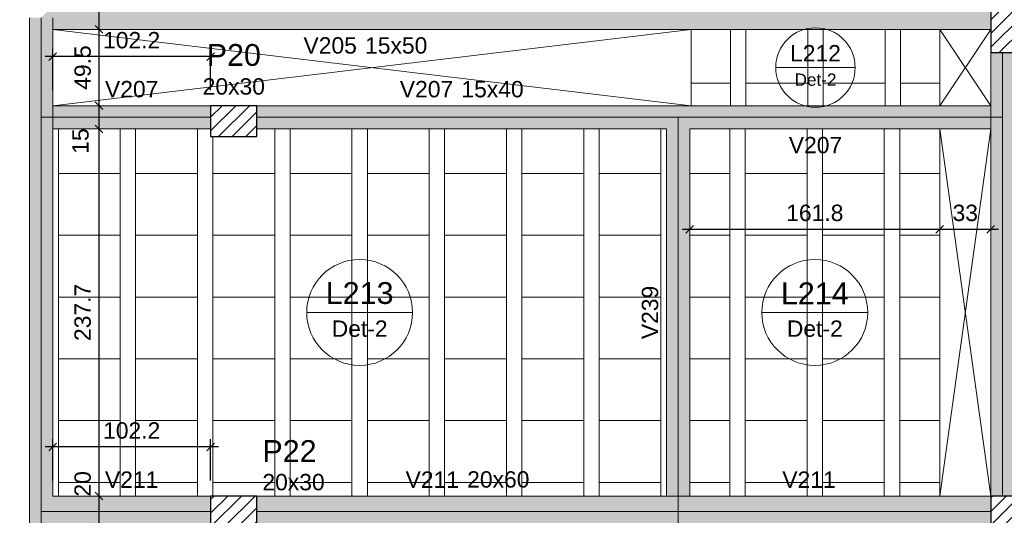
# Model space of a CAD drawing. Header units: millimetres. Extents: x 0 to 119, y 0 to 84.
# Tile 13 of 42: x 10.81 to 23.56, y 60.45 to 66.87. Entities that reach past the tile are written whole.
import ezdxf

# ---------------------------------------------------------------- set-up
doc = ezdxf.new("R2010")
doc.units = ezdxf.units.MM
doc.header["$MEASUREMENT"] = 0
doc.linetypes.add('NULL', pattern=[0])
doc.layers.get('0').update_dxf_attribs({"lineweight": 18})
for name, color, linetype, lineweight in [('FO-Aberturas', 7, 'Continuous', 5), ('FO-Cotas', 5, 'Continuous', 5), ('FO-Eixos', 5, 'Continuous', 5), ('FO-Hachura pilar que passa', 19, 'Continuous', 5), ('FO-Hachura viga', 43, 'Continuous', 5), ('FO-Hachuras das lajes', 1, 'Continuous', 20), ('FO-Pilares', 4, 'Continuous', 30), ('FO-Textos das lajes', 3, 'Continuous', 20), ('FO-Textos das vigas', 7, 'Continuous', 5), ('FO-Textos dos pilares', 7, 'Continuous', 5), ('FO-Vigas', 1, 'Continuous', 20)]:
    doc.layers.add(name, color=color, linetype=linetype, lineweight=lineweight)
doc.styles.add('Arial', font='txt')
doc.dimstyles.new('UM_50.000000', dxfattribs={"dimtxt": 0.18, "dimasz": 0.1, "dimexe": 0.1, "dimexo": 0.2, "dimgap": 0, "dimtad": 1, "dimtih": 1, "dimtoh": 1, "dimdec": 1, "dimlfac": 50, "dimzin": 0, "dimdsep": 46, "dimtxsty": 'Standard', "dimcen": 0.09, "dimdle": 0.1, "dimadec": 1, "dimazin": 2, "dimtfac": 1, "dimtdec": 4, "dimtofl": 0, "dimtmove": 0, "dimatfit": 3, "dimfxl": 1, "dimtolj": 1, "dimarcsym": 0})

# ---------------------------------------------------------------- blocks, each defined once
blk = doc.blocks.new('_Oblique')
at = {"color": 0, "linetype": 'ByBlock', "lineweight": -2}
blk.add_line((-0.5, -0.5), (0.5, 0.5), dxfattribs=at)
blk = doc.blocks.new('*D50')
at = {"layer": 'Defpoints', "color": 0}
for p in [(9.525, 72.749), (10.937, 72.749), (10.937, 57.043)]:
    blk.add_point(p, dxfattribs=at)
at = {"layer": 'FO-Cotas', "color": 0, "lineweight": -2}
for p, q in [((9.525, 56.943), (9.525, 72.849)), ((10.737, 72.749), (9.425, 72.749)), ((10.737, 57.043), (9.425, 57.043))]:
    blk.add_line(p, q, dxfattribs=at)
at = {"layer": 'FO-Cotas', "color": 0, "lineweight": -2, "xscale": 0.1, "yscale": 0.1, "zscale": 0.1}
for p, rotation in [((9.525, 72.749), 90), ((9.525, 57.043), 270)]:
    blk.add_blockref('_Oblique', p, dxfattribs=dict(at, rotation=rotation))
at = {"layer": 'FO-Cotas', "color": 7, "insert": (9.313, 64.896), "char_height": 0.2118, "attachment_point": 5, "rotation": 90, "style": 'Arial'}
blk.add_mtext('\\A1;785.3', dxfattribs=at)
blk = doc.blocks.new('*D54')
at = {"layer": 'Defpoints', "color": 0}
for p in [(8.995, 73.349), (10.937, 73.349), (10.937, 32.496)]:
    blk.add_point(p, dxfattribs=at)
at = {"layer": 'FO-Cotas', "color": 0, "lineweight": -2}
for p, q in [((8.995, 32.396), (8.995, 73.449)), ((10.737, 73.349), (8.895, 73.349)), ((10.737, 32.496), (8.895, 32.496))]:
    blk.add_line(p, q, dxfattribs=at)
at = {"layer": 'FO-Cotas', "color": 0, "lineweight": -2, "xscale": 0.1, "yscale": 0.1, "zscale": 0.1}
for p, rotation in [((8.995, 73.349), 90), ((8.995, 32.496), 270)]:
    blk.add_blockref('_Oblique', p, dxfattribs=dict(at, rotation=rotation))
at = {"layer": 'FO-Cotas', "color": 7, "insert": (8.783, 52.922), "char_height": 0.2118, "attachment_point": 5, "rotation": 90, "style": 'Arial'}
blk.add_mtext('\\A1;2042.7', dxfattribs=at)
blk = doc.blocks.new('*D123')
at = {"layer": 'Defpoints', "color": 0}
for p in [(19.483, 64.156), (22.72, 64.156), (22.72, 64.156)]:
    blk.add_point(p, dxfattribs=at)
at = {"layer": 'FO-Cotas', "color": 0, "lineweight": -2}
blk.add_line((19.383, 64.156), (22.82, 64.156), dxfattribs=at)
at = {"layer": 'FO-Cotas', "color": 0, "lineweight": -2, "xscale": 0.1, "yscale": 0.1, "zscale": 0.1, "rotation": 180}
blk.add_blockref('_Oblique', (19.483, 64.156), dxfattribs=at)
at = {"layer": 'FO-Cotas', "color": 0, "lineweight": -2, "xscale": 0.1, "yscale": 0.1, "zscale": 0.1}
blk.add_blockref('_Oblique', (22.72, 64.156), dxfattribs=at)
at = {"layer": 'FO-Cotas', "color": 7, "insert": (21.102, 64.368), "char_height": 0.2118, "attachment_point": 5, "rotation": 0.0057, "style": 'Arial'}
blk.add_mtext('\\A1;161.8', dxfattribs=at)
blk = doc.blocks.new('*D124')
at = {"layer": 'Defpoints', "color": 0}
for p in [(22.72, 64.156), (23.38, 64.156), (23.38, 64.156)]:
    blk.add_point(p, dxfattribs=at)
at = {"layer": 'FO-Cotas', "color": 0, "lineweight": -2}
blk.add_line((22.62, 64.156), (23.48, 64.156), dxfattribs=at)
at = {"layer": 'FO-Cotas', "color": 0, "lineweight": -2, "xscale": 0.1, "yscale": 0.1, "zscale": 0.1, "rotation": 180}
blk.add_blockref('_Oblique', (22.72, 64.156), dxfattribs=at)
at = {"layer": 'FO-Cotas', "color": 0, "lineweight": -2, "xscale": 0.1, "yscale": 0.1, "zscale": 0.1}
blk.add_blockref('_Oblique', (23.38, 64.156), dxfattribs=at)
at = {"layer": 'FO-Cotas', "color": 7, "insert": (23.05, 64.368), "char_height": 0.2118, "attachment_point": 5, "rotation": 0.0057, "style": 'Arial'}
blk.add_mtext('\\A1;33', dxfattribs=at)
blk = doc.blocks.new('*D167')
at = {"layer": 'Defpoints', "color": 0}
for p in [(11.837, 60.703), (11.837, 60.703), (11.837, 60.303)]:
    blk.add_point(p, dxfattribs=at)
at = {"layer": 'FO-Cotas', "color": 0, "lineweight": -2}
blk.add_line((11.837, 60.203), (11.837, 60.803), dxfattribs=at)
at = {"layer": 'FO-Cotas', "color": 0, "lineweight": -2, "xscale": 0.1, "yscale": 0.1, "zscale": 0.1}
for p, rotation in [((11.837, 60.703), 90), ((11.837, 60.303), 270)]:
    blk.add_blockref('_Oblique', p, dxfattribs=dict(at, rotation=rotation))
at = {"layer": 'FO-Cotas', "color": 7, "insert": (11.625, 60.86), "char_height": 0.2118, "attachment_point": 5, "rotation": 90, "style": 'Arial'}
blk.add_mtext('\\A1;20', dxfattribs=at)
blk = doc.blocks.new('*D168')
at = {"layer": 'Defpoints', "color": 0}
for p in [(11.837, 65.456), (11.837, 65.456), (11.837, 60.703)]:
    blk.add_point(p, dxfattribs=at)
at = {"layer": 'FO-Cotas', "color": 0, "lineweight": -2}
blk.add_line((11.837, 60.603), (11.837, 65.556), dxfattribs=at)
at = {"layer": 'FO-Cotas', "color": 0, "lineweight": -2, "xscale": 0.1, "yscale": 0.1, "zscale": 0.1}
for p, rotation in [((11.837, 65.456), 90), ((11.837, 60.703), 270)]:
    blk.add_blockref('_Oblique', p, dxfattribs=dict(at, rotation=rotation))
at = {"layer": 'FO-Cotas', "color": 7, "insert": (11.625, 63.08), "char_height": 0.2118, "attachment_point": 5, "rotation": 90, "style": 'Arial'}
blk.add_mtext('\\A1;237.7', dxfattribs=at)
blk = doc.blocks.new('*D169')
at = {"layer": 'Defpoints', "color": 0}
for p in [(11.837, 65.756), (11.837, 65.756), (11.837, 65.456)]:
    blk.add_point(p, dxfattribs=at)
at = {"layer": 'FO-Cotas', "color": 0, "lineweight": -2}
blk.add_line((11.837, 65.356), (11.837, 65.856), dxfattribs=at)
at = {"layer": 'FO-Cotas', "color": 0, "lineweight": -2, "xscale": 0.1, "yscale": 0.1, "zscale": 0.1}
for p, rotation in [((11.837, 65.756), 90), ((11.837, 65.456), 270)]:
    blk.add_blockref('_Oblique', p, dxfattribs=dict(at, rotation=rotation))
at = {"layer": 'FO-Cotas', "color": 7, "insert": (11.597, 65.299), "char_height": 0.2118, "attachment_point": 5, "rotation": 90, "style": 'Arial'}
blk.add_mtext('\\A1;15', dxfattribs=at)
blk = doc.blocks.new('*D170')
at = {"layer": 'Defpoints', "color": 0}
for p in [(11.837, 66.746), (11.837, 66.746), (11.837, 65.756)]:
    blk.add_point(p, dxfattribs=at)
at = {"layer": 'FO-Cotas', "color": 0, "lineweight": -2}
blk.add_line((11.837, 65.656), (11.837, 66.846), dxfattribs=at)
at = {"layer": 'FO-Cotas', "color": 0, "lineweight": -2, "xscale": 0.1, "yscale": 0.1, "zscale": 0.1}
for p, rotation in [((11.837, 66.746), 90), ((11.837, 65.756), 270)]:
    blk.add_blockref('_Oblique', p, dxfattribs=dict(at, rotation=rotation))
at = {"layer": 'FO-Cotas', "color": 7, "insert": (11.625, 66.251), "char_height": 0.2118, "attachment_point": 5, "rotation": 90, "style": 'Arial'}
blk.add_mtext('\\A1;49.5', dxfattribs=at)
blk = doc.blocks.new('*D171')
at = {"layer": 'Defpoints', "color": 0}
for p in [(11.837, 67.046), (11.837, 67.046), (11.837, 66.746)]:
    blk.add_point(p, dxfattribs=at)
at = {"layer": 'FO-Cotas', "color": 0, "lineweight": -2}
blk.add_line((11.837, 66.646), (11.837, 67.146), dxfattribs=at)
at = {"layer": 'FO-Cotas', "color": 0, "lineweight": -2, "xscale": 0.1, "yscale": 0.1, "zscale": 0.1}
for p, rotation in [((11.837, 67.046), 90), ((11.837, 66.746), 270)]:
    blk.add_blockref('_Oblique', p, dxfattribs=dict(at, rotation=rotation))
at = {"layer": 'FO-Cotas', "color": 7, "insert": (11.625, 67.203), "char_height": 0.2118, "attachment_point": 5, "rotation": 90, "style": 'Arial'}
blk.add_mtext('\\A1;15', dxfattribs=at)
blk = doc.blocks.new('*D239')
at = {"layer": 'Defpoints', "color": 0}
for p in [(11.237, 66.392), (11.237, 65.756), (13.281, 65.756)]:
    blk.add_point(p, dxfattribs=at)
at = {"layer": 'FO-Cotas', "color": 0, "lineweight": -2}
for p, q in [((11.237, 65.956), (11.237, 66.492)), ((13.281, 65.956), (13.281, 66.492)), ((13.381, 66.392), (11.137, 66.392))]:
    blk.add_line(p, q, dxfattribs=at)
at = {"layer": 'FO-Cotas', "color": 0, "lineweight": -2, "xscale": 0.1, "yscale": 0.1, "zscale": 0.1, "rotation": 180}
blk.add_blockref('_Oblique', (11.237, 66.392), dxfattribs=at)
at = {"layer": 'FO-Cotas', "color": 0, "lineweight": -2, "xscale": 0.1, "yscale": 0.1, "zscale": 0.1}
blk.add_blockref('_Oblique', (13.281, 66.392), dxfattribs=at)
at = {"layer": 'FO-Cotas', "color": 7, "insert": (12.259, 66.604), "char_height": 0.2118, "attachment_point": 5, "rotation": 0.0057, "style": 'Arial'}
blk.add_mtext('\\A1;102.2', dxfattribs=at)
blk = doc.blocks.new('*D240')
at = {"layer": 'Defpoints', "color": 0}
for p in [(11.237, 61.338), (11.237, 60.703), (13.281, 60.703)]:
    blk.add_point(p, dxfattribs=at)
at = {"layer": 'FO-Cotas', "color": 0, "lineweight": -2}
for p, q in [((11.237, 60.903), (11.237, 61.438)), ((13.281, 60.903), (13.281, 61.438)), ((13.381, 61.338), (11.137, 61.338))]:
    blk.add_line(p, q, dxfattribs=at)
at = {"layer": 'FO-Cotas', "color": 0, "lineweight": -2, "xscale": 0.1, "yscale": 0.1, "zscale": 0.1, "rotation": 180}
blk.add_blockref('_Oblique', (11.237, 61.338), dxfattribs=at)
at = {"layer": 'FO-Cotas', "color": 0, "lineweight": -2, "xscale": 0.1, "yscale": 0.1, "zscale": 0.1}
blk.add_blockref('_Oblique', (13.281, 61.338), dxfattribs=at)
at = {"layer": 'FO-Cotas', "color": 7, "insert": (12.259, 61.55), "char_height": 0.2118, "attachment_point": 5, "rotation": 0.0057, "style": 'Arial'}
blk.add_mtext('\\A1;102.2', dxfattribs=at)

msp = doc.modelspace()

# ---------------------------------------------------------------- hatches: boundary and pattern name
at = {"layer": 'FO-Hachura pilar que passa', "linetype": 'Continuous'}
h = msp.add_hatch(dxfattribs=at)
h.set_pattern_fill('ANSI31', color=19, style=0)
h.paths.add_polyline_path([(23.38, 66.4457), (23.58, 66.4457), (23.78, 66.4457), (23.78, 66.7457), (23.78, 67.0457), (23.58, 67.0457), (23.38, 67.0457), (23.38, 66.7457)])
h = msp.add_hatch(dxfattribs=at)
h.set_pattern_fill('ANSI31', color=19, style=0)
h.paths.add_polyline_path([(13.8806, 65.3563), (13.8806, 65.5563), (13.8806, 65.7563), (13.5806, 65.7563), (13.2806, 65.7563), (13.2806, 65.5563), (13.2806, 65.3563), (13.5806, 65.3563)])
h = msp.add_hatch(dxfattribs=at)
h.set_pattern_fill('ANSI31', color=19, style=0)
h.paths.add_polyline_path([(13.8806, 60.3027), (13.8806, 60.5027), (13.8806, 60.7027), (13.5806, 60.7027), (13.2806, 60.7027), (13.2806, 60.5027), (13.2806, 60.3027), (13.5806, 60.3027)])
h = msp.add_hatch(dxfattribs=at)
h.set_pattern_fill('ANSI31', color=19, style=0)
h.paths.add_polyline_path([(24.08, 60.3027), (24.08, 60.5027), (24.08, 60.7027), (23.73, 60.7027), (23.38, 60.7027), (23.38, 60.5027), (23.38, 60.3027), (23.73, 60.3027)])
at = {"layer": 'FO-Hachura viga', "linetype": 'Continuous'}
for points in [[(19.3336, 67.0455), (19.3336, 67.0455), (11.2366, 67.0455), (11.0866, 66.8957), (11.2366, 66.7457), (19.3336, 66.7457), (19.3336, 67.0455)], [(19.5016, 67.0455), (19.5016, 67.0455), (19.3336, 67.0455), (19.3336, 66.7457), (19.5016, 66.7457), (19.5016, 67.0455)], [(22.7202, 67.0457), (22.7202, 67.0457), (19.5016, 67.0457), (19.5016, 66.7457), (22.7202, 66.7457), (22.7202, 67.0457)], [(23.3802, 67.0457), (23.3802, 67.0457), (22.7202, 67.0457), (22.7202, 66.7457), (23.3802, 66.7457), (23.3802, 67.0457)], [(11.2366, 66.8957), (11.2366, 66.8957), (10.9366, 66.8957), (10.9366, 65.6063), (11.2366, 65.6063), (11.2366, 66.8957)], [(23.6802, 66.4457), (23.6802, 66.4457), (23.3802, 66.4457), (23.3802, 65.6063), (23.6802, 65.6063), (23.6802, 66.4457)], [(13.2806, 65.7563), (13.2806, 65.7563), (11.2366, 65.7563), (11.0866, 65.6063), (11.2366, 65.4563), (13.2806, 65.4563), (13.2806, 65.7563)], [(19.3336, 65.6063), (19.3336, 65.6063), (19.3336, 65.7563), (13.8806, 65.7563), (13.8806, 65.4563), (19.1836, 65.4563), (19.3336, 65.6063)], [(19.5016, 65.7561), (19.5016, 65.7561), (19.3336, 65.7561), (19.3336, 65.6063), (19.4836, 65.4563), (19.5016, 65.4563), (19.5016, 65.7561)], [(22.7202, 65.7563), (22.7202, 65.7563), (19.5016, 65.7563), (19.5016, 65.4563), (22.7202, 65.4563), (22.7202, 65.7563)], [(23.5302, 65.6063), (23.5302, 65.6063), (23.3802, 65.7563), (22.7202, 65.7563), (22.7202, 65.4563), (23.3802, 65.4563), (23.5302, 65.6063)], [(11.2366, 60.7025), (11.2366, 60.7025), (11.2366, 65.6063), (10.9366, 65.6063), (10.9366, 60.5025), (11.0866, 60.5025), (11.2366, 60.7025)], [(19.4836, 60.7025), (19.4836, 60.7025), (19.4836, 65.4563), (19.3336, 65.6063), (19.1836, 65.4563), (19.1836, 60.7025), (19.3336, 60.5025), (19.4836, 60.7025)], [(23.68, 65.6063), (23.68, 65.6063), (23.3802, 65.6063), (23.3802, 60.7025), (23.68, 60.7025), (23.68, 65.6063)], [(13.2806, 60.7025), (13.2806, 60.7025), (11.2366, 60.7025), (11.0866, 60.5025), (11.2366, 60.3025), (13.2806, 60.3025), (13.2806, 60.7025)], [(19.3336, 60.7025), (19.3336, 60.7025), (13.8806, 60.7025), (13.8806, 60.3027), (19.3336, 60.3027), (19.3336, 60.7025)], [(22.7202, 60.7025), (22.7202, 60.7025), (19.3336, 60.7025), (19.3336, 60.3025), (22.7202, 60.3025), (22.7202, 60.7025)], [(23.3802, 60.7025), (23.3802, 60.7025), (22.7202, 60.7025), (22.7202, 60.3025), (23.3802, 60.3025), (23.3802, 60.7025)], [(11.2366, 60.3025), (11.2366, 60.3025), (11.0866, 60.5025), (10.9366, 60.5025), (10.9366, 58.1383), (11.2366, 58.1383), (11.2366, 60.3025)], [(19.4834, 60.3025), (19.4834, 60.3025), (19.3336, 60.5025), (19.1836, 60.3027), (19.1836, 58.2883), (19.3336, 58.1383), (19.4834, 58.1383), (19.4834, 60.3025)]]:
    msp.add_hatch(color=43, dxfattribs=at).paths.add_polyline_path(points)

# ---------------------------------------------------------------- linework, layer by layer
at = {"layer": 'FO-Aberturas'}
for p, q in [((19.502, 65.7565), (11.237, 66.7455)), ((19.502, 66.7455), (11.237, 65.7565)), ((23.38, 66.7455), (22.72, 65.7565)), ((22.72, 66.7455), (23.38, 65.7565)), ((22.72, 60.7025), (23.38, 65.4565)), ((23.38, 60.7025), (22.72, 65.4565))]:
    msp.add_line(p, q, dxfattribs=at)
at = {"layer": 'FO-Eixos'}
for p, q in [((11.0866, 65.6063), (11.0866, 66.8957)), ((23.53, 65.6063), (23.53, 66.4457)), ((11.0866, 60.5027), (11.0866, 65.6063)), ((11.0866, 65.6063), (13.2806, 65.6063)), ((13.8806, 65.6063), (19.3334, 65.6063)), ((19.3334, 65.6063), (19.5016, 65.6063)), ((19.3334, 60.5027), (19.3334, 65.6063)), ((19.5016, 65.6063), (22.72, 65.6063)), ((22.72, 65.6063), (23.53, 65.6063)), ((23.53, 60.7027), (23.53, 65.6063)), ((11.0866, 58.1385), (11.0866, 60.5027)), ((11.0866, 60.5027), (13.2806, 60.5027)), ((13.8806, 60.5027), (19.3334, 60.5027)), ((19.3334, 60.5027), (22.72, 60.5027)), ((19.3334, 58.1385), (19.3334, 60.5027)), ((22.72, 60.5027), (23.38, 60.5027))]:
    msp.add_line(p, q, dxfattribs=at)
for points in [[(19.502, 66.0505), (20.011, 66.0505), (20.011, 66.7455)], [(19.502, 66.0505), (20.011, 66.0505), (20.011, 66.7455)], [(20.211, 66.7455), (20.211, 66.0505), (21.011, 66.0505), (21.011, 66.7455)], [(20.211, 66.7455), (20.211, 66.0505), (21.011, 66.0505), (21.011, 66.7455)], [(21.211, 66.7455), (21.211, 66.0505), (22.011, 66.0505), (22.011, 66.7455)], [(21.211, 66.7455), (21.211, 66.0505), (22.011, 66.0505), (22.011, 66.7455)], [(22.211, 66.7455), (22.211, 66.0505), (22.72, 66.0505)], [(22.211, 66.7455), (22.211, 66.0505), (22.72, 66.0505)], [(11.31, 65.4565), (11.31, 64.8795), (12.11, 64.8795), (12.11, 65.4565)], [(12.31, 65.4565), (12.31, 64.8795), (13.11, 64.8795), (13.11, 65.4565)], [(13.31, 65.3565), (13.31, 64.8795), (14.11, 64.8795), (14.11, 65.4565)], [(14.31, 65.4565), (14.31, 64.8795), (15.11, 64.8795), (15.11, 65.4565)], [(15.31, 65.4565), (15.31, 64.8795), (16.11, 64.8795), (16.11, 65.4565)], [(16.31, 65.4565), (16.31, 64.8795), (17.11, 64.8795), (17.11, 65.4565)], [(17.31, 65.4565), (17.31, 64.8795), (18.11, 64.8795), (18.11, 65.4565)], [(18.31, 65.4565), (18.31, 64.8795), (19.11, 64.8795), (19.11, 65.4565)], [(19.483, 64.8795), (20.002, 64.8795), (20.002, 65.4565)], [(20.202, 65.4565), (20.202, 64.8795), (21.002, 64.8795), (21.002, 65.4565)], [(21.202, 65.4565), (21.202, 64.8795), (22.002, 64.8795), (22.002, 65.4565)], [(22.202, 65.4565), (22.202, 64.8795), (22.72, 64.8795)], [(19.483, 64.0795), (20.002, 64.0795), (20.002, 64.8795), (19.483, 64.8795)], [(22.72, 64.8795), (22.202, 64.8795), (22.202, 64.0795), (22.72, 64.0795)], [(19.483, 63.2795), (20.002, 63.2795), (20.002, 64.0795), (19.483, 64.0795)], [(22.72, 64.0795), (22.202, 64.0795), (22.202, 63.2795), (22.72, 63.2795)], [(19.483, 62.4795), (20.002, 62.4795), (20.002, 63.2795), (19.483, 63.2795)], [(22.72, 63.2795), (22.202, 63.2795), (22.202, 62.4795), (22.72, 62.4795)], [(19.483, 61.6795), (20.002, 61.6795), (20.002, 62.4795), (19.483, 62.4795)], [(22.72, 62.4795), (22.202, 62.4795), (22.202, 61.6795), (22.72, 61.6795)], [(19.483, 60.8795), (20.002, 60.8795), (20.002, 61.6795), (19.483, 61.6795)], [(22.72, 61.6795), (22.202, 61.6795), (22.202, 60.8795), (22.72, 60.8795)]]:
    msp.add_lwpolyline(points, dxfattribs=at)
for points in [[(12.11, 64.0795), (12.11, 64.8795), (11.31, 64.8795), (11.31, 64.0795), (12.11, 64.0795)], [(13.11, 64.0795), (13.11, 64.8795), (12.31, 64.8795), (12.31, 64.0795), (13.11, 64.0795)], [(14.11, 64.0795), (14.11, 64.8795), (13.31, 64.8795), (13.31, 64.0795), (14.11, 64.0795)], [(15.11, 64.0795), (15.11, 64.8795), (14.31, 64.8795), (14.31, 64.0795), (15.11, 64.0795)], [(16.11, 64.0795), (16.11, 64.8795), (15.31, 64.8795), (15.31, 64.0795), (16.11, 64.0795)], [(17.11, 64.0795), (17.11, 64.8795), (16.31, 64.8795), (16.31, 64.0795), (17.11, 64.0795)], [(18.11, 64.0795), (18.11, 64.8795), (17.31, 64.8795), (17.31, 64.0795), (18.11, 64.0795)], [(19.11, 64.0795), (19.11, 64.8795), (18.31, 64.8795), (18.31, 64.0795), (19.11, 64.0795)], [(21.002, 64.0795), (21.002, 64.8795), (20.202, 64.8795), (20.202, 64.0795), (21.002, 64.0795)], [(22.002, 64.0795), (22.002, 64.8795), (21.202, 64.8795), (21.202, 64.0795), (22.002, 64.0795)], [(12.11, 63.2795), (12.11, 64.0795), (11.31, 64.0795), (11.31, 63.2795), (12.11, 63.2795)], [(13.11, 63.2795), (13.11, 64.0795), (12.31, 64.0795), (12.31, 63.2795), (13.11, 63.2795)], [(14.11, 63.2795), (14.11, 64.0795), (13.31, 64.0795), (13.31, 63.2795), (14.11, 63.2795)], [(15.11, 63.2795), (15.11, 64.0795), (14.31, 64.0795), (14.31, 63.2795), (15.11, 63.2795)], [(16.11, 63.2795), (16.11, 64.0795), (15.31, 64.0795), (15.31, 63.2795), (16.11, 63.2795)], [(17.11, 63.2795), (17.11, 64.0795), (16.31, 64.0795), (16.31, 63.2795), (17.11, 63.2795)], [(18.11, 63.2795), (18.11, 64.0795), (17.31, 64.0795), (17.31, 63.2795), (18.11, 63.2795)], [(19.11, 63.2795), (19.11, 64.0795), (18.31, 64.0795), (18.31, 63.2795), (19.11, 63.2795)], [(21.002, 63.2795), (21.002, 64.0795), (20.202, 64.0795), (20.202, 63.2795), (21.002, 63.2795)], [(22.002, 63.2795), (22.002, 64.0795), (21.202, 64.0795), (21.202, 63.2795), (22.002, 63.2795)], [(12.11, 62.4795), (12.11, 63.2795), (11.31, 63.2795), (11.31, 62.4795), (12.11, 62.4795)], [(13.11, 62.4795), (13.11, 63.2795), (12.31, 63.2795), (12.31, 62.4795), (13.11, 62.4795)], [(14.11, 62.4795), (14.11, 63.2795), (13.31, 63.2795), (13.31, 62.4795), (14.11, 62.4795)], [(15.11, 62.4795), (15.11, 63.2795), (14.31, 63.2795), (14.31, 62.4795), (15.11, 62.4795)], [(16.11, 62.4795), (16.11, 63.2795), (15.31, 63.2795), (15.31, 62.4795), (16.11, 62.4795)], [(17.11, 62.4795), (17.11, 63.2795), (16.31, 63.2795), (16.31, 62.4795), (17.11, 62.4795)], [(18.11, 62.4795), (18.11, 63.2795), (17.31, 63.2795), (17.31, 62.4795), (18.11, 62.4795)], [(19.11, 62.4795), (19.11, 63.2795), (18.31, 63.2795), (18.31, 62.4795), (19.11, 62.4795)], [(21.002, 62.4795), (21.002, 63.2795), (20.202, 63.2795), (20.202, 62.4795), (21.002, 62.4795)], [(22.002, 62.4795), (22.002, 63.2795), (21.202, 63.2795), (21.202, 62.4795), (22.002, 62.4795)], [(12.11, 61.6795), (12.11, 62.4795), (11.31, 62.4795), (11.31, 61.6795), (12.11, 61.6795)], [(13.11, 61.6795), (13.11, 62.4795), (12.31, 62.4795), (12.31, 61.6795), (13.11, 61.6795)], [(14.11, 61.6795), (14.11, 62.4795), (13.31, 62.4795), (13.31, 61.6795), (14.11, 61.6795)], [(15.11, 61.6795), (15.11, 62.4795), (14.31, 62.4795), (14.31, 61.6795), (15.11, 61.6795)], [(16.11, 61.6795), (16.11, 62.4795), (15.31, 62.4795), (15.31, 61.6795), (16.11, 61.6795)], [(17.11, 61.6795), (17.11, 62.4795), (16.31, 62.4795), (16.31, 61.6795), (17.11, 61.6795)], [(18.11, 61.6795), (18.11, 62.4795), (17.31, 62.4795), (17.31, 61.6795), (18.11, 61.6795)], [(19.11, 61.6795), (19.11, 62.4795), (18.31, 62.4795), (18.31, 61.6795), (19.11, 61.6795)], [(21.002, 61.6795), (21.002, 62.4795), (20.202, 62.4795), (20.202, 61.6795), (21.002, 61.6795)], [(22.002, 61.6795), (22.002, 62.4795), (21.202, 62.4795), (21.202, 61.6795), (22.002, 61.6795)], [(12.11, 60.8795), (12.11, 61.6795), (11.31, 61.6795), (11.31, 60.8795), (12.11, 60.8795)], [(13.11, 60.8795), (13.11, 61.6795), (12.31, 61.6795), (12.31, 60.8795), (13.11, 60.8795)], [(14.11, 60.8795), (14.11, 61.6795), (13.31, 61.6795), (13.31, 60.8795), (14.11, 60.8795)], [(15.11, 60.8795), (15.11, 61.6795), (14.31, 61.6795), (14.31, 60.8795), (15.11, 60.8795)], [(16.11, 60.8795), (16.11, 61.6795), (15.31, 61.6795), (15.31, 60.8795), (16.11, 60.8795)], [(17.11, 60.8795), (17.11, 61.6795), (16.31, 61.6795), (16.31, 60.8795), (17.11, 60.8795)], [(18.11, 60.8795), (18.11, 61.6795), (17.31, 61.6795), (17.31, 60.8795), (18.11, 60.8795)], [(19.11, 60.8795), (19.11, 61.6795), (18.31, 61.6795), (18.31, 60.8795), (19.11, 60.8795)], [(21.002, 60.8795), (21.002, 61.6795), (20.202, 61.6795), (20.202, 60.8795), (21.002, 60.8795)], [(22.002, 60.8795), (22.002, 61.6795), (21.202, 61.6795), (21.202, 60.8795), (22.002, 60.8795)]]:
    msp.add_lwpolyline(points, close=True, dxfattribs=at)
at = {"layer": 'FO-Hachuras das lajes'}
for p, q in [((20.011, 65.7565), (20.011, 66.7455)), ((20.011, 65.7565), (20.011, 66.7455)), ((20.211, 65.7565), (20.211, 66.7455)), ((20.211, 65.7565), (20.211, 66.7455)), ((21.011, 65.7565), (21.011, 66.7455)), ((21.011, 65.7565), (21.011, 66.7455)), ((21.211, 65.7565), (21.211, 66.7455)), ((21.211, 65.7565), (21.211, 66.7455)), ((22.011, 65.7565), (22.011, 66.7455)), ((22.011, 65.7565), (22.011, 66.7455)), ((22.211, 65.7565), (22.211, 66.7455)), ((22.211, 65.7565), (22.211, 66.7455)), ((11.31, 65.3565), (11.31, 65.4565)), ((12.11, 65.3565), (12.11, 65.4565)), ((12.31, 65.3565), (12.31, 65.4565)), ((13.11, 65.3565), (13.11, 65.4565)), ((14.11, 65.3565), (14.11, 65.4565)), ((14.31, 65.3565), (14.31, 65.4565)), ((15.11, 65.3565), (15.11, 65.4565)), ((15.31, 65.3565), (15.31, 65.4565)), ((16.11, 65.3565), (16.11, 65.4565)), ((16.31, 65.3565), (16.31, 65.4565)), ((17.11, 65.3565), (17.11, 65.4565)), ((17.31, 65.3565), (17.31, 65.4565)), ((18.11, 65.3565), (18.11, 65.4565)), ((18.31, 65.3565), (18.31, 65.4565)), ((19.11, 65.3565), (19.11, 65.4565)), ((20.002, 60.7025), (20.002, 65.4565)), ((20.202, 60.7025), (20.202, 65.4565)), ((21.002, 60.7025), (21.002, 65.4565)), ((21.202, 60.7025), (21.202, 65.4565)), ((22.002, 60.7025), (22.002, 65.4565)), ((22.202, 60.7025), (22.202, 65.4565)), ((11.31, 60.7025), (11.31, 65.3565)), ((12.11, 60.7025), (12.11, 65.3565)), ((12.31, 60.7025), (12.31, 65.3565)), ((13.11, 60.7025), (13.11, 65.3565)), ((13.31, 60.7025), (13.31, 65.3565)), ((14.11, 60.7025), (14.11, 65.3565)), ((14.31, 60.7025), (14.31, 65.3565)), ((15.11, 60.7025), (15.11, 65.3565)), ((15.31, 60.7025), (15.31, 65.3565)), ((16.11, 60.7025), (16.11, 65.3565)), ((16.31, 60.7025), (16.31, 65.3565)), ((17.11, 60.7025), (17.11, 65.3565)), ((17.31, 60.7025), (17.31, 65.3565)), ((18.11, 60.7025), (18.11, 65.3565)), ((18.31, 60.7025), (18.31, 65.3565)), ((19.11, 60.7025), (19.11, 65.3565))]:
    msp.add_line(p, q, dxfattribs=at)
at = {"layer": 'FO-Pilares'}
for points in [[(23.38, 66.4457), (23.58, 66.4457), (23.78, 66.4457), (23.78, 66.7457), (23.78, 67.0457), (23.58, 67.0457), (23.38, 67.0457), (23.38, 66.7457), (23.38, 66.4457)], [(13.8806, 65.3563), (13.8806, 65.5563), (13.8806, 65.7563), (13.5806, 65.7563), (13.2806, 65.7563), (13.2806, 65.5563), (13.2806, 65.3563), (13.5806, 65.3563), (13.8806, 65.3563)], [(13.8806, 60.3027), (13.8806, 60.5027), (13.8806, 60.7027), (13.5806, 60.7027), (13.2806, 60.7027), (13.2806, 60.5027), (13.2806, 60.3027), (13.5806, 60.3027), (13.8806, 60.3027)], [(24.08, 60.3027), (24.08, 60.5027), (24.08, 60.7027), (23.73, 60.7027), (23.38, 60.7027), (23.38, 60.5027), (23.38, 60.3027), (23.73, 60.3027), (24.08, 60.3027)]]:
    msp.add_lwpolyline(points, close=True, dxfattribs=at)
at = {"layer": 'FO-Textos das lajes'}
for p, q in [((20.5968, 66.251), (21.6249, 66.251)), ((14.5246, 63.0795), (15.8954, 63.0795)), ((20.4163, 63.0795), (21.7871, 63.0795))]:
    msp.add_line(p, q, dxfattribs=at)
for centre, radius in [((21.1108, 66.251), 0.5141), ((15.21, 63.0795), 0.6854), ((21.1017, 63.0795), 0.6854)]:
    msp.add_circle(centre, radius, dxfattribs=at)
at = {"layer": 'FO-Vigas'}
for p, q in [((10.9366, 65.6063), (10.9366, 66.8957)), ((11.2366, 65.6063), (11.2366, 66.8957)), ((11.2366, 66.7457), (19.3334, 66.7457)), ((19.3334, 66.7457), (19.5016, 66.7457)), ((19.5016, 65.7563), (19.5016, 66.7457)), ((19.5016, 66.7457), (22.72, 66.7457)), ((22.72, 65.7563), (22.72, 66.7457)), ((22.72, 66.7457), (23.38, 66.7457)), ((23.38, 65.6063), (23.38, 66.4457)), ((11.2366, 65.7563), (13.2806, 65.7563)), ((13.8806, 65.7563), (19.3334, 65.7563)), ((19.3334, 65.7563), (19.5016, 65.7563)), ((19.5016, 65.7563), (22.72, 65.7563)), ((22.72, 65.7563), (23.38, 65.7563)), ((10.9366, 60.5027), (10.9366, 65.6063)), ((11.2366, 60.7027), (11.2366, 65.6063)), ((23.38, 60.7027), (23.38, 65.6063)), ((11.2366, 65.4563), (13.2806, 65.4563)), ((13.8806, 65.4563), (19.1834, 65.4563)), ((19.1834, 60.7027), (19.1834, 65.4563)), ((19.4834, 65.4563), (19.5016, 65.4563)), ((19.4834, 60.7027), (19.4834, 65.4563)), ((19.5016, 65.4563), (22.72, 65.4563)), ((22.72, 60.7027), (22.72, 65.4563)), ((22.72, 65.4563), (23.38, 65.4563)), ((11.2366, 60.7027), (13.2806, 60.7027)), ((13.8806, 60.7027), (19.3334, 60.7027)), ((19.3334, 60.7027), (22.72, 60.7027)), ((22.72, 60.7027), (23.38, 60.7027)), ((10.9366, 58.1385), (10.9366, 60.5027))]:
    msp.add_line(p, q, dxfattribs=at)

# ---------------------------------------------------------------- texts
at = {"layer": 'FO-Textos das lajes', "linetype": 'NULL', "attachment_point": 8, "line_spacing_factor": 0.798, "style": 'Arial'}
for s, insert, char_height, width in [('L212', (21.111, 66.3304), 0.2118, 1.290273), ('Det-2', (21.111, 66.0129), 0.15885, 1.075937), ('L213', (15.21, 63.1857), 0.2824, 1.735195), ('L214', (21.102, 63.1857), 0.2824, 1.735195), ('Det-2', (15.21, 62.7614), 0.2118, 1.418281), ('Det-2', (21.102, 62.7614), 0.2118, 1.418281)]:
    msp.add_mtext(s, dxfattribs=dict(at, insert=insert, char_height=char_height, width=width))
at = {"layer": 'FO-Textos das vigas', "linetype": 'NULL', "char_height": 0.2118, "line_spacing_factor": 0.798, "style": 'Arial'}
for s, insert, width, attachment_point in [('V205', (15.174, 66.4284), 1.354561, 9), ('15x50', (15.28, 66.4284), 1.580273, 7), ('V207', (12.259, 65.8624), 1.354561, 8), ('V207', (16.421, 65.8624), 1.354561, 9), ('15x40', (16.527, 65.8624), 1.580273, 7), ('V207', (21.111, 65.1384), 1.354561, 8), ('V211', (12.259, 60.8084), 1.354561, 8), ('V211', (16.496, 60.8084), 1.354561, 9), ('20x60', (16.602, 60.8084), 1.580273, 7), ('V211', (21.027, 60.8084), 1.354561, 8)]:
    msp.add_mtext(s, dxfattribs=dict(at, insert=insert, width=width, attachment_point=attachment_point))
at = {"layer": 'FO-Textos das vigas', "linetype": 'NULL', "insert": (19.0771, 63.0795), "char_height": 0.2118, "width": 1.354561, "attachment_point": 8, "rotation": 90.00021, "line_spacing_factor": 0.798, "style": 'Arial'}
msp.add_mtext('V239', dxfattribs=at)
at = {"layer": 'FO-Textos dos pilares', "linetype": 'NULL', "line_spacing_factor": 0.798, "style": 'Arial'}
for s, insert, char_height, width, attachment_point in [('P20', (13.581, 66.2687), 0.2824, 1.387852, 8), ('20x30', (13.581, 65.8974), 0.2118, 1.580273, 8), ('P22', (13.951, 61.1437), 0.2824, 1.387852, 7), ('20x30', (13.951, 60.7734), 0.2118, 1.580273, 7)]:
    msp.add_mtext(s, dxfattribs=dict(at, insert=insert, char_height=char_height, width=width, attachment_point=attachment_point))

# ---------------------------------------------------------------- dimensions: what is measured, and where the dimension line sits
at = {"layer": 'FO-Cotas'}
for base, p1, p2, override, picture, middle in [((8.9951433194, 73.3485160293), (10.9366433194, 32.4955160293), (10.9366433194, 73.3485160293), {"dimtxt": 0.2118, "dimasz": 0.1, "dimexe": 0.1, "dimexo": 0.2, "dimtad": 1, "dimtih": 0, "dimtoh": 0, "dimdec": 1, "dimlfac": 50, "dimzin": 8, "dimtxsty": 'Arial', "dimblk": 'Oblique', "dimblk1": 'Oblique', "dimblk2": 'Oblique', "dimsah": 1, "dimdle": 0.1, "dimse1": 0, "dimse2": 0, "dimclrt": 7, "dimadec": 1, "dimazin": 3, "dimtmove": 2, "dimldrblk": 'Oblique'}, '*D54', (8.7833433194, 52.9220160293)), ((9.5246, 72.7485), (10.9366, 57.0425), (10.9366, 72.7485), {"dimtxt": 0.2118, "dimasz": 0.1, "dimexe": 0.1, "dimexo": 0.2, "dimtad": 1, "dimtih": 0, "dimtoh": 0, "dimdec": 1, "dimlfac": 50, "dimzin": 8, "dimtxsty": 'Arial', "dimblk": 'Oblique', "dimblk1": 'Oblique', "dimblk2": 'Oblique', "dimsah": 1, "dimdle": 0.1, "dimse1": 0, "dimse2": 0, "dimclrt": 7, "dimadec": 1, "dimazin": 3, "dimtmove": 2, "dimldrblk": 'Oblique'}, '*D50', (9.3128, 64.8955)), ((11.8366, 67.0457), (11.8366, 66.7457), (11.8366, 67.0457), {"dimtxt": 0.2118, "dimasz": 0.1, "dimexe": 0.1, "dimexo": 0.2, "dimtad": 1, "dimtih": 0, "dimtoh": 0, "dimdec": 1, "dimlfac": 50, "dimzin": 8, "dimtxsty": 'Arial', "dimblk": 'Oblique', "dimblk1": 'Oblique', "dimblk2": 'Oblique', "dimsah": 1, "dimdle": 0.1, "dimse1": 1, "dimse2": 1, "dimclrt": 7, "dimadec": 1, "dimazin": 3, "dimtmove": 2, "dimldrblk": 'Oblique'}, '*D171', (11.6248, 67.203)), ((11.8366, 66.7457), (11.8366, 65.7563), (11.8366, 66.7457), {"dimtxt": 0.2118, "dimasz": 0.1, "dimexe": 0.1, "dimexo": 0.2, "dimtad": 1, "dimtih": 0, "dimtoh": 0, "dimdec": 1, "dimlfac": 50, "dimzin": 8, "dimtxsty": 'Arial', "dimblk": 'Oblique', "dimblk1": 'Oblique', "dimblk2": 'Oblique', "dimsah": 1, "dimdle": 0.1, "dimse1": 1, "dimse2": 1, "dimclrt": 7, "dimadec": 1, "dimazin": 3, "dimtmove": 2, "dimldrblk": 'Oblique'}, '*D170', (11.6248, 66.251)), ((11.8366, 65.7563), (11.8366, 65.4563), (11.8366, 65.7563), {"dimtxt": 0.2118, "dimasz": 0.1, "dimexe": 0.1, "dimexo": 0.2, "dimtad": 1, "dimtih": 0, "dimtoh": 0, "dimdec": 1, "dimlfac": 50, "dimzin": 8, "dimtxsty": 'Arial', "dimblk": 'Oblique', "dimblk1": 'Oblique', "dimblk2": 'Oblique', "dimsah": 1, "dimdle": 0.1, "dimse1": 1, "dimse2": 1, "dimclrt": 7, "dimadec": 1, "dimazin": 3, "dimtmove": 2, "dimldrblk": 'Oblique'}, '*D169', (11.5969, 65.299)), ((11.8366, 65.4563), (11.8366, 60.7027), (11.8366, 65.4563), {"dimtxt": 0.2118, "dimasz": 0.1, "dimexe": 0.1, "dimexo": 0.2, "dimtad": 1, "dimtih": 0, "dimtoh": 0, "dimdec": 1, "dimlfac": 50, "dimzin": 8, "dimtxsty": 'Arial', "dimblk": 'Oblique', "dimblk1": 'Oblique', "dimblk2": 'Oblique', "dimsah": 1, "dimdle": 0.1, "dimse1": 1, "dimse2": 1, "dimclrt": 7, "dimadec": 1, "dimazin": 3, "dimtmove": 2, "dimldrblk": 'Oblique'}, '*D168', (11.6248, 63.0795)), ((11.8366, 60.7027), (11.8366, 60.3027), (11.8366, 60.7027), {"dimtxt": 0.2118, "dimasz": 0.1, "dimexe": 0.1, "dimexo": 0.2, "dimtad": 1, "dimtih": 0, "dimtoh": 0, "dimdec": 1, "dimlfac": 50, "dimzin": 8, "dimtxsty": 'Arial', "dimblk": 'Oblique', "dimblk1": 'Oblique', "dimblk2": 'Oblique', "dimsah": 1, "dimdle": 0.1, "dimse1": 1, "dimse2": 1, "dimclrt": 7, "dimadec": 1, "dimazin": 3, "dimtmove": 2, "dimldrblk": 'Oblique'}, '*D167', (11.6248, 60.86))]:
    dim = msp.add_linear_dim(base=base, p1=p1, p2=p2, angle=90, dimstyle='UM_50.000000', override=override, dxfattribs=at)
    dim.commit()
    dim.dimension.update_dxf_attribs({"geometry": picture, "text_midpoint": middle, "dimtype": 160, "text_rotation": 90})
for base, p1, p2, override, picture, middle in [((11.2366, 66.3917), (13.2806, 65.7563), (11.2366, 65.7563), {"dimtxt": 0.2118, "dimasz": 0.1, "dimexe": 0.1, "dimexo": 0.2, "dimtad": 1, "dimtih": 0, "dimtoh": 0, "dimdec": 1, "dimlfac": 50, "dimzin": 8, "dimtxsty": 'Arial', "dimblk": 'Oblique', "dimblk1": 'Oblique', "dimblk2": 'Oblique', "dimsah": 1, "dimdle": 0.1, "dimse1": 0, "dimse2": 0, "dimclrt": 7, "dimadec": 1, "dimazin": 3, "dimtmove": 2, "dimldrblk": 'Oblique'}, '*D239', (12.2586, 66.6035)), ((22.72, 64.1563), (19.4834, 64.1563), (22.72, 64.1563), {"dimtxt": 0.2118, "dimasz": 0.1, "dimexe": 0.1, "dimexo": 0.2, "dimtad": 1, "dimtih": 0, "dimtoh": 0, "dimdec": 1, "dimlfac": 50, "dimzin": 8, "dimtxsty": 'Arial', "dimblk": 'Oblique', "dimblk1": 'Oblique', "dimblk2": 'Oblique', "dimsah": 1, "dimdle": 0.1, "dimse1": 1, "dimse2": 1, "dimclrt": 7, "dimadec": 1, "dimazin": 3, "dimtmove": 2, "dimldrblk": 'Oblique'}, '*D123', (21.1017, 64.3681)), ((23.38, 64.1563), (22.72, 64.1563), (23.38, 64.1563), {"dimtxt": 0.2118, "dimasz": 0.1, "dimexe": 0.1, "dimexo": 0.2, "dimtad": 1, "dimtih": 0, "dimtoh": 0, "dimdec": 1, "dimlfac": 50, "dimzin": 8, "dimtxsty": 'Arial', "dimblk": 'Oblique', "dimblk1": 'Oblique', "dimblk2": 'Oblique', "dimsah": 1, "dimdle": 0.1, "dimse1": 1, "dimse2": 1, "dimclrt": 7, "dimadec": 1, "dimazin": 3, "dimtmove": 2, "dimldrblk": 'Oblique'}, '*D124', (23.05, 64.3681)), ((11.2366, 61.3381), (13.2806, 60.7027), (11.2366, 60.7027), {"dimtxt": 0.2118, "dimasz": 0.1, "dimexe": 0.1, "dimexo": 0.2, "dimtad": 1, "dimtih": 0, "dimtoh": 0, "dimdec": 1, "dimlfac": 50, "dimzin": 8, "dimtxsty": 'Arial', "dimblk": 'Oblique', "dimblk1": 'Oblique', "dimblk2": 'Oblique', "dimsah": 1, "dimdle": 0.1, "dimse1": 0, "dimse2": 0, "dimclrt": 7, "dimadec": 1, "dimazin": 3, "dimtmove": 2, "dimldrblk": 'Oblique'}, '*D240', (12.2586, 61.5499))]:
    dim = msp.add_linear_dim(base=base, p1=p1, p2=p2, dimstyle='UM_50.000000', override=override, dxfattribs=at)
    dim.commit()
    dim.dimension.update_dxf_attribs({"geometry": picture, "text_midpoint": middle, "dimtype": 160, "text_rotation": 0.00573})

doc.saveas('drawing.dxf')
